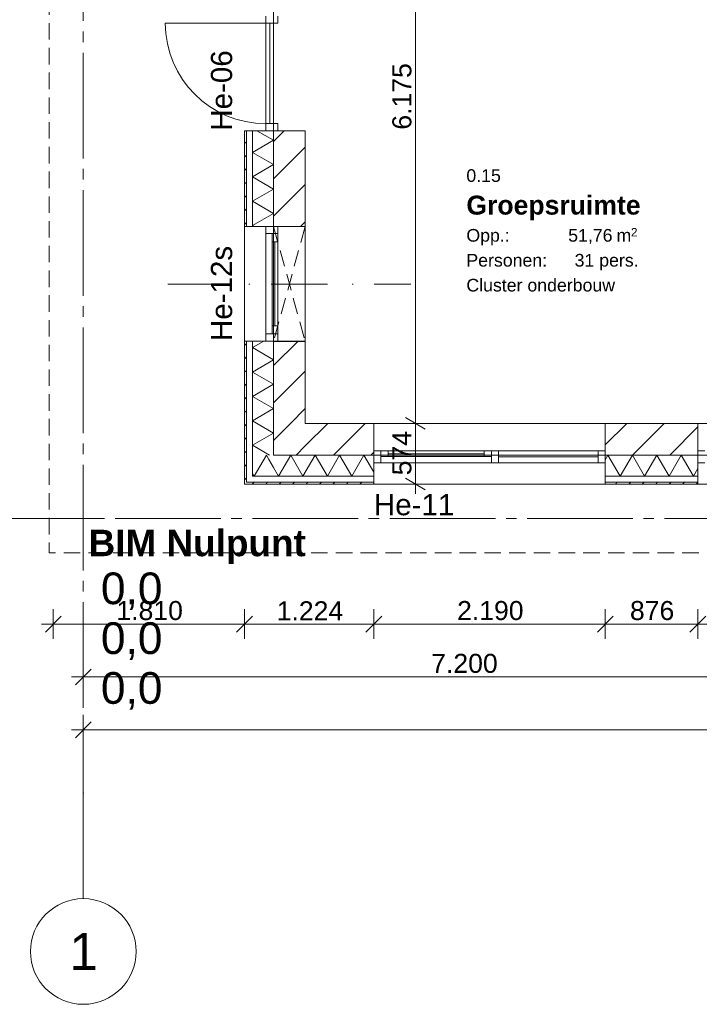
# Model space of a CAD drawing. Header units: millimetres. Extents: x 10 to 584, y 10 to 831.
# Tile 3 of 79: x 72 to 136, y 213 to 306. Entities that reach past the tile are written whole.
import ezdxf
from ezdxf.xclip import XClip

# ---------------------------------------------------------------- set-up
doc = ezdxf.new("R2010")
doc.units = ezdxf.units.MM
doc.header["$MEASUREMENT"] = 0
doc.header["$XCLIPFRAME"] = 0
for name, pattern in [('B0204', [13, 10, -1, 1, -1]), ('B0605', [9.6667, 5.3333, -2.333367, 3.33333e-05, -2]), ('B0701', [2.3412, 1.56, -0.7812]), ('B0703', [4.687, 3.125, -1.562])]:
    doc.linetypes.add(name, pattern=pattern)
for name, color, linetype in [('21 Buitenwanden', 7, 'Continuous'), ('21 Buitenwanden Deuren', 7, 'Continuous'), ('21 Buitenwanden Deurlabels', 7, 'Continuous'), ('21 Buitenwanden Doorsnede-arcering', 7, 'Continuous'), ('21 Buitenwanden Laagscheidingslijnen', 7, 'Continuous'), ('21 Buitenwanden Raamlabels', 7, 'Continuous'), ('21 Buitenwanden Ramen', 7, 'Continuous'), ('23 Vloeren', 7, 'Continuous'), ('73 Keuken', 7, 'Continuous'), ('99 2D tek aankleding', 7, 'Continuous'), ('A Stramien', 7, 'Continuous'), ('Maatvoering 1_ 50_100', 7, 'Continuous'), ('Z Ruimtefuncties', 7, 'Continuous')]:
    doc.layers.add(name, color=color, linetype=linetype)
doc.styles.add('GENERATED_STYLE_1', font='txt')
doc.styles.add('GENERATED_STYLE_2', font='txt')
pattern_1 = [(45, (78, 259.1879), (-0.636396, 0.636396), [])]
pattern_2 = [(45, (78, 259.188), (-1.76777, 1.76777), [])]
pattern_3 = [(315, (78, 259.1879), (0.636396, 0.636396), [])]

# ---------------------------------------------------------------- blocks, each defined once
blk = doc.blocks.new('*X12')
at = {"layer": '21 Buitenwanden Doorsnede-arcering', "color": 7, "linetype": 'Continuous', "lineweight": 0}
for p, q in [((94.392, 263.58), (95.32, 265.188)), ((95.569, 264.757), (95.32, 265.188)), ((94.105, 263.293), (94, 263.475))]:
    blk.add_line(p, q, dxfattribs=at)
blk = doc.blocks.new('*X14')
at = {"layer": '21 Buitenwanden Doorsnede-arcering', "color": 7, "linetype": 'Continuous', "lineweight": 0}
for p, q in [((96, 264.011), (95.569, 264.757)), ((94.166, 263.188), (94.105, 263.293)), ((94.166, 263.188), (94.392, 263.58))]:
    blk.add_line(p, q, dxfattribs=at)
blk = doc.blocks.new('*X15')
at = {"layer": '21 Buitenwanden Doorsnede-arcering', "color": 7, "linetype": 'Continuous', "lineweight": 0}
for p, q in [((96.475, 263.188), (97.63, 265.188)), ((98.785, 263.188), (97.63, 265.188)), ((98.785, 263.188), (99.939, 265.188)), ((101.094, 263.188), (99.939, 265.188)), ((101.094, 263.188), (102.249, 265.188)), ((103.403, 263.188), (102.249, 265.188)), ((103.403, 263.188), (104.558, 265.188)), ((105.499, 263.559), (104.558, 265.188)), ((96.475, 263.188), (96, 264.011))]:
    blk.add_line(p, q, dxfattribs=at)
blk = doc.blocks.new('*X16')
at = {"layer": '21 Buitenwanden Doorsnede-arcering', "color": 7, "linetype": 'Continuous', "lineweight": 0}
for p, q in [((127.399, 264.749), (127.652, 265.188)), ((128.807, 263.188), (127.652, 265.188)), ((128.807, 263.188), (129.961, 265.188)), ((131.116, 263.188), (129.961, 265.188)), ((131.116, 263.188), (132.271, 265.188)), ((133.426, 263.188), (132.271, 265.188)), ((133.426, 263.188), (134.58, 265.188)), ((135.735, 263.188), (134.58, 265.188)), ((135.735, 263.188), (136.155, 263.915))]:
    blk.add_line(p, q, dxfattribs=at)
blk = doc.blocks.new('*X39')
at = {"layer": '21 Buitenwanden Doorsnede-arcering', "color": 7, "linetype": 'Continuous', "lineweight": 0}
for p, q in [((94.433, 295.888), (96, 294.984)), ((94, 293.829), (96, 294.984)), ((94, 293.829), (96, 292.674)), ((94, 291.52), (96, 292.674)), ((94, 291.52), (96, 290.365)), ((94, 289.21), (96, 290.365)), ((94, 289.21), (96, 288.055)), ((94, 286.901), (96, 288.055)), ((94, 286.901), (94.138, 286.821))]:
    blk.add_line(p, q, dxfattribs=at)
blk = doc.blocks.new('*X40')
at = {"layer": '21 Buitenwanden Doorsnede-arcering', "color": 7, "linetype": 'Continuous', "lineweight": 0}
for p, q in [((94, 275.354), (95.086, 275.981)), ((94, 275.354), (96, 274.199)), ((94, 273.044), (96, 274.199)), ((94, 273.044), (96, 271.89)), ((94, 270.735), (96, 271.89)), ((94, 270.735), (96, 269.58)), ((94, 268.426), (96, 269.58)), ((94, 268.426), (96, 267.271)), ((94, 266.116), (96, 267.271)), ((94, 266.116), (95.608, 265.188))]:
    blk.add_line(p, q, dxfattribs=at)
blk = doc.blocks.new('Drawing_2_2', base_point=(78, 259.188))
at = {"layer": '21 Buitenwanden Doorsnede-arcering', "linetype": 'Continuous', "lineweight": 0, "true_color": 0x000000}
h = blk.add_hatch(dxfattribs=at)
h.set_pattern_fill('310_Naaldhout__01__0002', color=18, style=0, pattern_type=2)
h.set_pattern_definition(pattern_3)
h.paths.add_polyline_path([(93.26, 286.821), (93.44, 286.821), (93.44, 295.888), (93.26, 295.888)])
h = blk.add_hatch(dxfattribs=at)
h.set_pattern_fill('130_Kalkzandsteen_0002', color=18, style=0, pattern_type=2)
h.set_pattern_definition(pattern_2)
h.paths.add_polyline_path([(96, 295.888), (96, 286.821), (99, 286.821), (99, 295.888)])
h = blk.add_hatch(dxfattribs=at)
h.set_pattern_fill('310_Naaldhout__01__0002', color=18, style=0, pattern_type=2)
h.set_pattern_definition(pattern_3)
h.paths.add_polyline_path([(93.26, 262.628), (93.44, 262.628), (93.44, 275.981), (93.26, 275.981)])
h = blk.add_hatch(dxfattribs=at)
h.set_pattern_fill('130_Kalkzandsteen_0002', color=18, style=0, pattern_type=2)
h.set_pattern_definition(pattern_2)
h.paths.add_polyline_path([(96, 275.981), (96, 268.188), (99, 268.188), (99, 275.981)])
h = blk.add_hatch(dxfattribs=at)
h.set_pattern_fill('130_Kalkzandsteen_0002', color=18, style=0, pattern_type=2)
h.set_pattern_definition(pattern_2)
h.paths.add_polyline_path([(96, 268.188), (96, 265.188), (99, 268.188)])
h = blk.add_hatch(dxfattribs=at)
h.set_pattern_fill('130_Kalkzandsteen_0002', color=18, style=0, pattern_type=2)
h.set_pattern_definition(pattern_2)
h.paths.add_polyline_path([(99, 268.188), (96, 265.188), (99, 265.188)])
h = blk.add_hatch(dxfattribs=at)
h.set_pattern_fill('130_Kalkzandsteen_0002', color=18, style=0, pattern_type=2)
h.set_pattern_definition(pattern_2)
h.paths.add_polyline_path([(99, 265.188), (105.499, 265.188), (105.499, 268.188), (99, 268.188)])
h = blk.add_hatch(dxfattribs=at)
h.set_pattern_fill('130_Kalkzandsteen_0002', color=18, style=0, pattern_type=2)
h.set_pattern_definition(pattern_2)
h.paths.add_polyline_path([(127.399, 268.188), (127.399, 265.188), (136.155, 265.188), (136.155, 268.188)])
h = blk.add_hatch(dxfattribs=at)
h.set_pattern_fill('310_Naaldhout__01__0002', color=18, style=0, pattern_type=2)
h.set_pattern_definition(pattern_1)
h.paths.add_polyline_path([(93.26, 262.628), (93.26, 262.448), (93.44, 262.628)])
h = blk.add_hatch(dxfattribs=at)
h.set_pattern_fill('310_Naaldhout__01__0002', color=18, style=0, pattern_type=2)
h.set_pattern_definition(pattern_1)
h.paths.add_polyline_path([(93.26, 262.448), (93.44, 262.448), (93.44, 262.628)])
h = blk.add_hatch(dxfattribs=at)
h.set_pattern_fill('310_Naaldhout__01__0002', color=18, style=0, pattern_type=2)
h.set_pattern_definition(pattern_1)
h.paths.add_polyline_path([(105.499, 262.628), (93.44, 262.628), (93.44, 262.448), (105.499, 262.448)])
h = blk.add_hatch(dxfattribs=at)
h.set_pattern_fill('310_Naaldhout__01__0002', color=18, style=0, pattern_type=2)
h.set_pattern_definition(pattern_1)
h.paths.add_polyline_path([(136.155, 262.628), (127.399, 262.628), (127.399, 262.448), (136.155, 262.448)])
at = {"layer": '21 Buitenwanden', "color": 2, "linetype": 'Continuous', "lineweight": 0}
for p, q in [((93.26, 295.888), (93.44, 295.888)), ((93.26, 286.821), (93.44, 286.821)), ((93.26, 275.981), (93.44, 275.981)), ((105.499, 262.448), (105.499, 262.628)), ((127.399, 262.448), (127.399, 262.628)), ((136.155, 262.448), (136.155, 262.628))]:
    blk.add_line(p, q, dxfattribs=at)
at = {"layer": '21 Buitenwanden', "color": 9, "linetype": 'Continuous', "lineweight": 0}
for p, q in [((93.44, 295.888), (94, 295.888)), ((93.44, 286.821), (94, 286.821)), ((93.44, 275.981), (94, 275.981)), ((105.499, 262.628), (105.499, 263.188)), ((127.399, 262.628), (127.399, 263.188)), ((136.155, 262.628), (136.155, 263.188))]:
    blk.add_line(p, q, dxfattribs=at)
at = {"layer": '21 Buitenwanden', "color": 1, "linetype": 'Continuous', "lineweight": 0}
for p, q in [((94, 295.888), (95.26, 295.888)), ((95.26, 295.888), (96, 295.888)), ((94, 286.821), (95.26, 286.821)), ((95.26, 286.821), (96, 286.821)), ((94, 275.981), (95.26, 275.981)), ((95.26, 275.981), (96, 275.981)), ((105.499, 264.448), (105.499, 265.188)), ((127.399, 264.448), (127.399, 265.188)), ((136.155, 264.448), (136.155, 265.188)), ((105.499, 263.188), (105.499, 264.448)), ((127.399, 263.188), (127.399, 264.448)), ((136.155, 263.188), (136.155, 264.448))]:
    blk.add_line(p, q, dxfattribs=at)
at = {"layer": '21 Buitenwanden', "color": 3, "linetype": 'Continuous', "lineweight": 0}
for p, q in [((96, 295.888), (96.4, 295.888)), ((96.4, 295.888), (99, 295.888)), ((96, 286.821), (96.4, 286.821)), ((96.4, 286.821), (99, 286.821)), ((96, 275.981), (96.4, 275.981)), ((96.4, 275.981), (99, 275.981)), ((105.499, 265.588), (105.499, 268.188)), ((127.399, 265.588), (127.399, 268.188)), ((136.155, 265.588), (136.155, 268.188)), ((105.499, 265.188), (105.499, 265.588)), ((127.399, 265.188), (127.399, 265.588)), ((136.155, 265.188), (136.155, 265.588))]:
    blk.add_line(p, q, dxfattribs=at)
at = {"layer": '21 Buitenwanden', "color": 9, "linetype": 'B0701', "lineweight": 0}
for p, q in [((96, 286.814), (99, 275.938)), ((99, 286.814), (96, 275.938))]:
    blk.add_line(p, q, dxfattribs=at)
at = {"layer": '21 Buitenwanden', "color": 9, "linetype": 'B0605', "lineweight": 0}
blk.add_line((86, 281.376), (109, 281.376), dxfattribs=at)
at = {"layer": '21 Buitenwanden', "color": 2, "linetype": 'Continuous', "lineweight": 0, "flags": 128}
for points in [[(93.26, 295.888), (93.26, 286.821)], [(93.26, 275.981), (93.26, 262.628)], [(93.26, 262.448), (93.26, 262.628)], [(93.26, 262.448), (105.499, 262.448)], [(127.399, 262.448), (136.155, 262.448)]]:
    blk.add_lwpolyline(points, dxfattribs=at)
at = {"layer": '21 Buitenwanden', "color": 3, "linetype": 'Continuous', "lineweight": 0, "flags": 128}
for points in [[(99, 286.821), (99, 295.888)], [(99, 275.938), (99, 275.981)], [(99, 268.188), (99, 275.938)], [(105.499, 268.188), (99, 268.188)], [(136.155, 268.188), (127.399, 268.188)]]:
    blk.add_lwpolyline(points, dxfattribs=at)
at = {"layer": '21 Buitenwanden', "color": 1, "linetype": 'B0703', "lineweight": 0, "flags": 128}
for points in [[(99, 286.814), (96, 286.814)], [(96, 286.814), (96, 275.981)], [(96, 275.938), (99, 275.938)]]:
    blk.add_lwpolyline(points, dxfattribs=at)
at = {"layer": '21 Buitenwanden Deuren', "color": 1, "linetype": 'Continuous', "lineweight": 0}
for p, q in [((95.26, 306.728), (95.26, 306.058)), ((96.4, 306.058), (96.4, 306.728)), ((95.26, 306.058), (85.76, 306.058)), ((95.26, 306.058), (96.4, 306.058)), ((95.26, 296.558), (95.26, 306.058)), ((95.26, 306.058), (95.66, 306.058)), ((95.66, 306.058), (95.66, 296.558)), ((96.4, 296.558), (95.26, 296.558)), ((95.26, 296.558), (95.26, 295.888)), ((95.66, 296.558), (95.26, 296.558)), ((96.4, 295.888), (96.4, 296.558)), ((94, 295.888), (95.26, 295.888)), ((95.26, 295.888), (96.4, 295.888)), ((95.26, 295.888), (96, 295.888)), ((95.26, 295.888), (96, 295.888))]:
    blk.add_line(p, q, dxfattribs=at)
at = {"layer": '21 Buitenwanden Deuren', "color": 2, "linetype": 'Continuous', "lineweight": 0}
blk.add_line((93.26, 295.888), (93.44, 295.888), dxfattribs=at)
at = {"layer": '21 Buitenwanden Deuren', "color": 9, "linetype": 'Continuous', "lineweight": 0}
blk.add_line((93.44, 295.888), (94, 295.888), dxfattribs=at)
at = {"layer": '21 Buitenwanden Deuren', "color": 3, "linetype": 'Continuous', "lineweight": 0}
for p, q in [((96, 295.888), (96.4, 295.888)), ((96, 295.888), (96.4, 295.888)), ((96.4, 295.888), (99, 295.888))]:
    blk.add_line(p, q, dxfattribs=at)
at = {"layer": '21 Buitenwanden Deuren', "color": 1, "linetype": 'Continuous', "lineweight": 0}
blk.add_arc((95.26, 306.058), 9.5, 180, 270, dxfattribs=at)
at = {"layer": '21 Buitenwanden Laagscheidingslijnen', "color": 2, "linetype": 'Continuous', "lineweight": 0}
for p, q in [((93.44, 295.888), (93.44, 286.821)), ((93.44, 275.981), (93.44, 263.188)), ((93.44, 263.188), (93.44, 262.628)), ((93.44, 263.188), (93.44, 262.628)), ((93.44, 262.628), (94, 262.628)), ((94, 262.628), (105.499, 262.628)), ((127.399, 262.628), (136.155, 262.628))]:
    blk.add_line(p, q, dxfattribs=at)
at = {"layer": '21 Buitenwanden Laagscheidingslijnen', "color": 1, "linetype": 'Continuous', "lineweight": 0}
for p, q in [((94, 295.888), (94, 286.821)), ((94, 275.981), (94, 265.188)), ((94, 265.188), (94, 263.188)), ((94, 265.188), (94, 263.188)), ((94, 263.188), (96, 263.188)), ((96, 263.188), (105.499, 263.188)), ((127.399, 263.188), (136.155, 263.188))]:
    blk.add_line(p, q, dxfattribs=at)
at = {"layer": '21 Buitenwanden Laagscheidingslijnen', "color": 3, "linetype": 'Continuous', "lineweight": 0}
for p, q in [((96, 295.888), (96, 286.821)), ((96, 275.938), (96, 268.188)), ((96, 268.188), (96, 265.188)), ((96, 268.188), (96, 265.188)), ((96, 265.188), (99, 265.188)), ((99, 265.188), (105.499, 265.188)), ((127.399, 265.188), (136.155, 265.188))]:
    blk.add_line(p, q, dxfattribs=at)
at = {"layer": '21 Buitenwanden Laagscheidingslijnen', "color": 3, "linetype": 'Continuous', "lineweight": 0, "flags": 128}
blk.add_lwpolyline([(96, 275.981), (96, 275.938)], dxfattribs=at)
at = {"layer": '21 Buitenwanden Ramen', "color": 9, "linetype": 'Continuous', "lineweight": 0}
for p, q in [((93.26, 275.981), (93.26, 286.821)), ((93.44, 286.821), (94, 286.821)), ((99, 275.981), (99, 286.821)), ((93.44, 275.981), (94, 275.981)), ((127.399, 268.188), (105.499, 268.188)), ((146.995, 268.188), (136.155, 268.188)), ((105.499, 262.628), (105.499, 263.188)), ((127.399, 262.628), (127.399, 263.188)), ((136.155, 262.628), (136.155, 263.188)), ((127.399, 262.448), (105.499, 262.448)), ((146.995, 262.448), (136.155, 262.448))]:
    blk.add_line(p, q, dxfattribs=at)
at = {"layer": '21 Buitenwanden Ramen', "color": 2, "linetype": 'Continuous', "lineweight": 0}
for p, q in [((93.26, 286.821), (93.44, 286.821)), ((93.26, 275.981), (93.44, 275.981)), ((105.499, 262.448), (105.499, 262.628)), ((127.399, 262.448), (127.399, 262.628)), ((136.155, 262.448), (136.155, 262.628))]:
    blk.add_line(p, q, dxfattribs=at)
at = {"layer": '21 Buitenwanden Ramen', "color": 1, "linetype": 'Continuous', "lineweight": 0}
for p, q in [((94, 286.821), (95.26, 286.821)), ((95.26, 286.821), (95.26, 286.151)), ((95.26, 286.821), (96, 286.821)), ((95.26, 286.821), (96, 286.821)), ((95.26, 286.151), (95.86, 286.151)), ((95.26, 286.151), (95.26, 276.651)), ((95.86, 286.151), (96.4, 286.151)), ((95.86, 286.151), (95.86, 285.371)), ((96.4, 286.151), (95.86, 286.151)), ((96.4, 286.151), (96.4, 286.821)), ((96.4, 285.371), (96.4, 286.151)), ((95.86, 285.371), (96.4, 285.371)), ((95.86, 285.371), (95.86, 277.431)), ((96.13, 277.431), (96.13, 285.371)), ((96.4, 277.431), (96.4, 285.371)), ((96.4, 277.431), (96.4, 285.371)), ((96.4, 277.431), (95.86, 277.431)), ((95.86, 277.431), (95.86, 276.651)), ((96.4, 276.651), (96.4, 277.431)), ((94, 275.981), (95.26, 275.981)), ((95.86, 276.651), (95.26, 276.651)), ((95.26, 276.651), (95.26, 275.981)), ((95.26, 275.981), (96, 275.981)), ((95.26, 275.981), (96, 275.981)), ((96.4, 276.651), (95.86, 276.651)), ((95.86, 276.651), (96.4, 276.651)), ((96.4, 275.981), (96.4, 276.651)), ((106.169, 265.588), (105.499, 265.588)), ((105.499, 264.448), (105.499, 265.188)), ((105.499, 264.448), (105.499, 265.188)), ((106.169, 265.048), (106.169, 265.588)), ((106.839, 265.588), (106.169, 265.588)), ((106.169, 265.588), (106.169, 265.048)), ((106.169, 264.448), (106.169, 265.048)), ((106.169, 265.048), (106.839, 265.048)), ((115.944, 265.588), (106.839, 265.588)), ((106.839, 265.048), (106.839, 265.588)), ((115.944, 265.588), (106.839, 265.588)), ((115.944, 265.318), (106.839, 265.318)), ((106.839, 265.048), (115.944, 265.048)), ((116.614, 265.588), (115.944, 265.588)), ((115.944, 265.588), (115.944, 265.048)), ((115.944, 265.048), (116.614, 265.048)), ((116.949, 265.588), (116.614, 265.588)), ((116.614, 265.588), (116.614, 265.048)), ((116.614, 265.048), (116.614, 265.588)), ((116.614, 265.048), (116.614, 264.448)), ((117.284, 265.588), (116.949, 265.588)), ((117.284, 264.448), (117.284, 265.588)), ((126.729, 265.588), (117.284, 265.588)), ((126.729, 265.018), (117.284, 265.018)), ((127.399, 265.588), (126.729, 265.588)), ((126.729, 265.588), (126.729, 264.448)), ((127.399, 264.448), (127.399, 265.188)), ((127.399, 264.448), (127.399, 265.188)), ((136.825, 265.588), (136.155, 265.588)), ((136.155, 264.448), (136.155, 265.188)), ((136.155, 264.448), (136.155, 265.188)), ((105.499, 264.448), (106.169, 264.448)), ((105.499, 263.188), (105.499, 264.448)), ((106.169, 264.448), (116.614, 264.448)), ((116.614, 264.448), (116.949, 264.448)), ((116.949, 264.448), (117.284, 264.448)), ((117.284, 264.448), (126.729, 264.448)), ((126.729, 264.448), (127.399, 264.448)), ((127.399, 263.188), (127.399, 264.448)), ((136.155, 264.448), (136.825, 264.448)), ((136.155, 263.188), (136.155, 264.448))]:
    blk.add_line(p, q, dxfattribs=at)
at = {"layer": '21 Buitenwanden Ramen', "color": 3, "linetype": 'Continuous', "lineweight": 0}
for p, q in [((96, 286.821), (96.4, 286.821)), ((96, 286.821), (96.4, 286.821)), ((96.4, 286.821), (99, 286.821)), ((96, 275.981), (96.4, 275.981)), ((96, 275.981), (96.4, 275.981)), ((96.4, 275.981), (99, 275.981)), ((105.499, 265.588), (105.499, 268.188)), ((127.399, 265.588), (127.399, 268.188)), ((136.155, 265.588), (136.155, 268.188)), ((105.499, 265.188), (105.499, 265.588)), ((105.499, 265.188), (105.499, 265.588)), ((127.399, 265.188), (127.399, 265.588)), ((127.399, 265.188), (127.399, 265.588)), ((136.155, 265.188), (136.155, 265.588)), ((136.155, 265.188), (136.155, 265.588))]:
    blk.add_line(p, q, dxfattribs=at)
at = {"layer": '23 Vloeren', "color": 1, "linetype": 'Continuous', "lineweight": 0, "flags": 128}
blk.add_lwpolyline([(96, 265.188), (370, 265.188), (370, 439.188), (366, 439.188), (366, 570.048), (420.61, 570.048), (420.61, 554.048), (510, 554.048), (510, 626.688), (459.924, 626.688), (459.924, 683.688), (510, 683.688), (510, 757.188), (294, 757.188), (294, 763.188), (78, 763.188), (78, 475.188), (96, 475.188)], close=True, dxfattribs=at)
at = {"layer": '23 Vloeren', "color": 1, "linetype": 'B0701', "lineweight": 0, "flags": 128}
blk.add_lwpolyline([(74.76, 472.288), (74.76, 255.948), (373.24, 255.948), (373.24, 505.188)], dxfattribs=at)
at = {"layer": '99 2D tek aankleding', "color": 9, "linetype": 'Continuous', "lineweight": 0}
for p, q in [((78, 257.938), (78, 260.438)), ((76.75, 259.188), (79.25, 259.188))]:
    blk.add_line(p, q, dxfattribs=at)
at = {"layer": 'A Stramien', "color": 9, "linetype": 'B0204', "lineweight": 0}
for p, q in [((78, 784.271), (78, 233.204)), ((68, 259.188), (520.556, 259.188)), ((78, 233.204), (78, 223.204))]:
    blk.add_line(p, q, dxfattribs=at)
at = {"layer": 'A Stramien', "color": 1, "linetype": 'Continuous', "lineweight": 0}
for p, q in [((78, 242.782), (78, 245.594)), ((76.875, 244.188), (78, 244.188)), ((78.75, 244.938), (77.25, 243.438)), ((78, 244.188), (150, 244.188)), ((78, 237.782), (78, 240.594)), ((78.75, 239.938), (77.25, 238.438)), ((76.875, 239.188), (78, 239.188)), ((78, 239.188), (510, 239.188))]:
    blk.add_line(p, q, dxfattribs=at)
at = {"layer": 'A Stramien', "color": 2, "linetype": 'Continuous', "lineweight": 0, "flags": 128}
blk.add_lwpolyline([(78, 213.204, 1), (78, 223.204, 1)], format="xyb", close=True, dxfattribs=at)
at = {"layer": 'A Stramien', "color": 9, "linetype": 'B0204', "lineweight": 0}
blk.add_point((78, 233.204), dxfattribs=at)
blk.add_point((78, 233.204), dxfattribs=at)
at = {"layer": 'Maatvoering 1_ 50_100', "color": 1, "linetype": 'Continuous', "lineweight": 0}
for p, q in [((109.428, 268.188), (109.428, 329.938)), ((108.491, 268.729), (110.366, 267.647)), ((110.834, 268.188), (108.022, 268.188)), ((109.428, 262.448), (109.428, 268.188)), ((108.491, 262.989), (110.366, 261.907)), ((110.834, 262.448), (108.022, 262.448)), ((109.428, 261.531), (109.428, 262.448)), ((75.91, 249.938), (74.41, 248.438)), ((75.16, 247.782), (75.16, 250.594)), ((94.01, 249.938), (92.51, 248.438)), ((93.26, 247.782), (93.26, 250.594)), ((106.249, 249.938), (104.749, 248.438)), ((105.499, 247.782), (105.499, 250.594)), ((128.149, 249.938), (126.649, 248.438)), ((127.399, 247.782), (127.399, 250.594)), ((136.905, 249.938), (135.405, 248.438)), ((136.155, 247.782), (136.155, 250.594)), ((74.035, 249.188), (75.16, 249.188)), ((75.16, 249.188), (93.26, 249.188)), ((93.26, 249.188), (105.499, 249.188)), ((105.499, 249.188), (127.399, 249.188)), ((127.399, 249.188), (136.155, 249.188)), ((136.155, 249.188), (146.995, 249.188))]:
    blk.add_line(p, q, dxfattribs=at)
at = {"layer": '73 Keuken', "color": 4, "linetype": 'Continuous', "lineweight": 0}
for name in ['*X39', '*X40', '*X12', '*X14', '*X15', '*X16']:
    blk.add_blockref(name, (0, 0), dxfattribs=at)
at = {"layer": '21 Buitenwanden Deurlabels', "color": 2, "linetype": 'Continuous', "lineweight": 0, "insert": (92.107, 295.888), "char_height": 2, "attachment_point": 7, "rotation": 90, "style": 'GENERATED_STYLE_1'}
blk.add_mtext('\\A1;{\\pql;\\fArial|b0|i0|c0|p38;He-06}', dxfattribs=at)
at = {"layer": '21 Buitenwanden Raamlabels', "color": 2, "linetype": 'Continuous', "lineweight": 0, "insert": (92.106, 275.981), "char_height": 2, "attachment_point": 7, "rotation": 90, "style": 'GENERATED_STYLE_1'}
blk.add_mtext('\\A1;{\\pql;\\fArial|b0|i0|c0|p38;He-12s}', dxfattribs=at)
at = {"layer": '21 Buitenwanden Raamlabels', "color": 2, "linetype": 'Continuous', "lineweight": 0, "insert": (105.499, 261.491), "char_height": 2, "attachment_point": 1, "style": 'GENERATED_STYLE_1'}
blk.add_mtext('\\A1;{\\pql;\\fArial|b0|i0|c0|p38;He-11}', dxfattribs=at)
at = {"layer": '99 2D tek aankleding', "color": 9, "linetype": 'Continuous', "lineweight": 0, "attachment_point": 1}
for s, insert, char_height, style in [('\\A1;{\\pql;\\fArial|b1|i0|c0|p38;BIM Nulpunt}', (78.5, 258.116), 2.5, 'GENERATED_STYLE_2'), ('\\A1;{\\pql;\\fArial|b0|i0|c0|p38; 0,0}', (78.5, 254.074), 3, 'GENERATED_STYLE_1'), ('\\A1;{\\pql;\\fArial|b0|i0|c0|p38; 0,0}', (78.5, 249.359), 3, 'GENERATED_STYLE_1'), ('\\A1;{\\pql;\\fArial|b0|i0|c0|p38; 0,0}', (78.5, 244.645), 3, 'GENERATED_STYLE_1')]:
    blk.add_mtext(s, dxfattribs=dict(at, insert=insert, char_height=char_height, style=style))
at = {"layer": 'A Stramien', "color": 2, "linetype": 'Continuous', "lineweight": 0, "insert": (110.923, 244.548), "char_height": 1.8, "width": 6.15497, "attachment_point": 7, "style": 'GENERATED_STYLE_1'}
blk.add_mtext('\\A1;{\\pql;\\fArial|b0|i0|c0|p38;7.200}', dxfattribs=at)
at = {"layer": 'A Stramien', "color": 2, "linetype": 'Continuous', "lineweight": 0, "insert": (76.672, 219.954), "char_height": 3.5, "attachment_point": 1, "style": 'GENERATED_STYLE_1'}
blk.add_mtext('\\A1;{\\pql;\\pt0;\\fArial|b0|i0|c0|p38;1}', dxfattribs=at)
at = {"layer": 'Maatvoering 1_ 50_100', "color": 2, "linetype": 'Continuous', "lineweight": 0, "char_height": 1.8, "attachment_point": 7, "rotation": 90, "style": 'GENERATED_STYLE_1'}
for s, insert, width in [('\\A1;{\\pql;\\fArial|b0|i0|c0|p38;6.175}', (109.068, 295.985), 6.15497), ('\\A1;{\\pql;\\fArial|b0|i0|c0|p38;574}', (109.068, 263.269), 4.09784)]:
    blk.add_mtext(s, dxfattribs=dict(at, insert=insert, width=width))
at = {"layer": 'Maatvoering 1_ 50_100', "color": 2, "linetype": 'Continuous', "lineweight": 0, "char_height": 1.8, "attachment_point": 7, "style": 'GENERATED_STYLE_1'}
for s, insert, width in [('\\A1;{\\pql;\\fArial|b0|i0|c0|p38;1.810}', (81.132, 249.548), 6.15497), ('\\A1;{\\pql;\\fArial|b0|i0|c0|p38;1.224}', (96.302, 249.548), 6.15497), ('\\A1;{\\pql;\\fArial|b0|i0|c0|p38;2.190}', (113.371, 249.548), 6.15497), ('\\A1;{\\pql;\\fArial|b0|i0|c0|p38;876}', (129.728, 249.548), 4.09784)]:
    blk.add_mtext(s, dxfattribs=dict(at, insert=insert, width=width))
at = {"layer": 'Z Ruimtefuncties', "color": 2, "linetype": 'Continuous', "lineweight": 0, "attachment_point": 1}
for s, insert, char_height, style in [('\\A1;{\\pql;\\pt0;\\fArial|b0|i0|c0|p38;0.15}', (114.25, 292.241), 1.2, 'GENERATED_STYLE_1'), ('\\A1;{\\pql;\\pt0;\\fArial|b1|i0|c0|p38;Groepsruimte}', (114.25, 289.746), 1.8, 'GENERATED_STYLE_2'), ('\\A1;{\\pql;\\pt0;\\fArial|b0|i0|c0|p38;Opp.: }', (114.25, 286.584), 1.2, 'GENERATED_STYLE_1'), ('\\A1;{\\pql;\\fArial|b0|i0|c0|p38;51,76}', (123.885, 286.584), 1.2, 'GENERATED_STYLE_1'), ('\\A1;{\\pql;\\fArial|b0|i0|c0|p38; m}', (127.988, 286.584), 1.2, 'GENERATED_STYLE_1'), ('\\A1;{\\pql;\\fArial|b0|i0|c0|p38;2}', (129.821, 286.675), 0.8, 'GENERATED_STYLE_1'), ('\\A1;{\\pql;\\pt0;\\fArial|b0|i0|c0|p38;31 pers.}', (124.492, 284.226), 1.2, 'GENERATED_STYLE_1'), ('\\A1;{\\pql;\\pt0;\\fArial|b0|i0|c0|p38;Personen: }', (114.25, 284.226), 1.2, 'GENERATED_STYLE_1'), ('\\A1;{\\pql;\\pt0;\\fArial|b0|i0|c0|p38;Cluster onderbouw}', (114.25, 281.869), 1.2, 'GENERATED_STYLE_1')]:
    blk.add_mtext(s, dxfattribs=dict(at, insert=insert, char_height=char_height, style=style))

msp = doc.modelspace()

# ---------------------------------------------------------------- block references
at = {"color": 4, "linetype": 'Continuous', "lineweight": 0}
ref = msp.add_blockref('Drawing_2_2', (78, 259.188), dxfattribs=at)
XClip(ref).set_block_clipping_path([(30, 141.736842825), (586.5626696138, 806.4087291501)])

doc.saveas('drawing.dxf')
